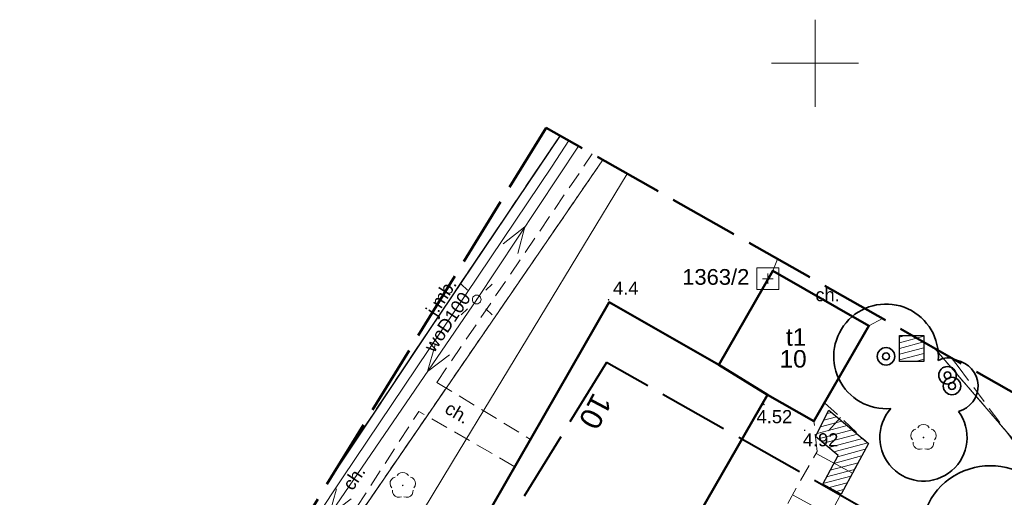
# Model space of a CAD drawing. Extents: x 5477758 to 5478338, y 5918274 to 5918502.
# Tile 119 of 121: x 5477904 to 5477961, y 5918475 to 5918502. Entities that reach past the tile are written whole.
import ezdxf
from ezdxf.enums import TextEntityAlignment as Align

# ---------------------------------------------------------------- set-up
doc = ezdxf.new("R2010")
doc.units = 0
doc.header["$PDSIZE"] = 0.75
for name, pattern in [('PRZER1-1', [2, 1, -1]), ('PRZER2-1', [3, 2, -1]), ('PRZER3-1', [4, 3, -1]), ('PRZER4-1', [5, 4, -1])]:
    doc.linetypes.add(name, pattern=pattern)
doc.layers.get('0').update_dxf_attribs({"color": 8, "linetype": 'CONTINUOUS', "lineweight": 13})
for name, color, linetype, lineweight in [('FrameItemsLayer$', 8, 'CONTINUOUS', 0), ('GEPADR_O', 8, 'CONTINUOUS', 18), ('GESBZO', 8, 'CONTINUOUS', 50), ('GESBZO_O', 8, 'CONTINUOUS', 50), ('GESDZI', 8, 'CONTINUOUS', 18), ('GESUZY', 8, 'PRZER1-1', 18), ('GSLKRW', 8, 'CONTINUOUS', 25), ('GSPPRB', 8, 'CONTINUOUS', 20), ('GSPPS3_O', 8, 'CONTINUOUS', 18), ('GSPRDL', 8, 'CONTINUOUS', 18), ('GSPSSP', 8, 'CONTINUOUS', 18), ('GSPWPN', 8, 'CONTINUOUS', 13), ('GSPWPN_O', 8, 'CONTINUOUS', 13), ('GSPWPS', 8, 'CONTINUOUS', 13), ('GSPWPS_O', 8, 'CONTINUOUS', 13), ('GSSKOA', 8, 'PRZER3-1', 18), ('GSSKOA_O', 8, 'PRZER3-1', 18), ('GSSKOD', 8, 'PRZER2-1', 18), ('GSSKOD_O', 8, 'PRZER2-1', 18), ('GSSZSN', 8, 'PRZER2-1', 18), ('GULEPR', 8, 'CONTINUOUS', 18), ('GULGPR', 8, 'CONTINUOUS', 18), ('GULWPR', 8, 'CONTINUOUS', 18), ('GULWPR_O', 8, 'CONTINUOUS', 18), ('GUPELA', 8, 'CONTINUOUS', 18), ('GUPISN', 8, 'PRZER1-1', 18), ('zakres', 8, 'PRZER4-1', 50), ('ZZ_drzewo-nanoszone-recznie', 8, 'CONTINUOUS', 35), ('ZZ_grupa', 8, 'CONTINUOUS', 30), ('ZZ_grupa-krzewow-szraf', 8, 'CONTINUOUS', 13), ('ZZ_korona', 8, 'CONTINUOUS', 35)]:
    doc.layers.add(name, color=color, linetype=linetype, lineweight=lineweight)
doc.layers.add('kołnierz', color=8, linetype='CONTINUOUS', lineweight=70, plot=False)
doc.styles.add('GEO-INFO', font='arial.ttf')
pattern_1 = [(194.933, (5477837.84446, 5918344.9947), (0.08181636, -0.30677734), [])]

# ---------------------------------------------------------------- blocks, each defined once
blk = doc.blocks.new('GSPSSP')
at = {"color": 0}
blk.add_lwpolyline([(1.25, 1.25), (1.25, -1.25), (-1.25, -1.25), (-1.25, 1.25)], close=True, dxfattribs=at)
for points in [[(0.6, 0), (-0.6, 0)], [(0, 0.6), (0, -0.6)]]:
    blk.add_lwpolyline(points, dxfattribs=at)
blk = doc.blocks.new('OKRAG_PELNY')
at = {"color": 0}
blk.add_lwpolyline([(0, 0.5), (0.12941, 0.482963), (0.25, 0.433013), (0.353553, 0.353553), (0.433013, 0.25), (0.482963, 0.12941), (0.5, 0), (0.482963, -0.12941), (0.433013, -0.25), (0.353553, -0.353553), (0.25, -0.433013), (0.12941, -0.482963), (0, -0.5), (-0.12941, -0.482963), (-0.25, -0.433013), (-0.353553, -0.353553), (-0.433013, -0.25), (-0.482963, -0.12941), (-0.5, 0), (-0.482963, 0.12941), (-0.433013, 0.25), (-0.353553, 0.353553), (-0.25, 0.433013), (-0.12941, 0.482963)], close=True, dxfattribs=at)
blk = doc.blocks.new('SUEO')
blk.add_hatch(color=0).paths.add_polyline_path([(-0.002174, 0.089974), (0.023762, 0.086807), (0.042561, 0.0793), (0.060131, 0.066965), (0.076266, 0.047786), (0.086234, 0.025762), (0.089972, 0.002226), (0.088646, -0.015553), (0.081114, -0.038994), (0.066834, -0.060276), (0.049699, -0.075033), (0.027576, -0.085671), (0.004027, -0.08991), (-0.019639, -0.087831), (-0.040932, -0.080154), (-0.059082, -0.067892), (-0.073734, -0.051607), (-0.08374, -0.032979), (-0.089221, -0.011817), (-0.089063, 0.012951), (-0.082571, 0.035806), (-0.069528, 0.057148), (-0.048957, 0.075519), (-0.026898, 0.085887)])
at = {"color": 0}
for points in [[(-1.767767, 1.767767), (-1.06066, 1.06066)], [(1.767767, 1.767767), (1.06066, 1.06066)], [(-1.767767, -1.767767), (-1.06066, -1.06066)], [(1.767767, -1.767767), (1.06066, -1.06066)]]:
    blk.add_lwpolyline(points, dxfattribs=at)
blk = doc.blocks.new('SUEP1')
at = {"color": 0}
blk.add_lwpolyline([(-1.5, -1), (1.5, 0), (-1.5, 1)], dxfattribs=at)
blk = doc.blocks.new('KOLO')
blk.add_hatch(color=0).paths.add_polyline_path([(-0.5, 0), (-0.482963, -0.12941), (-0.433013, -0.25), (-0.353553, -0.353553), (-0.25, -0.433013), (-0.12941, -0.482963), (0, -0.5), (0.12941, -0.482963), (0.25, -0.433013), (0.353553, -0.353553), (0.433013, -0.25), (0.482963, -0.12941), (0.5, 0), (0.482963, 0.12941), (0.433013, 0.25), (0.353553, 0.353553), (0.25, 0.433013), (0.12941, 0.482963), (0, 0.5), (-0.12941, 0.482963), (-0.25, 0.433013), (-0.353553, 0.353553), (-0.433013, 0.25), (-0.482963, 0.12941)])
blk = doc.blocks.new('SPDLP')
blk.add_hatch(color=0).paths.add_polyline_path([(0, -0.09), (0.027812, -0.085595), (0.052901, -0.072812), (0.072812, -0.052901), (0.085595, -0.027812), (0.09, 0), (0.085595, 0.027812), (0.072812, 0.052901), (0.052901, 0.072812), (0.027812, 0.085595), (0, 0.09), (-0.027812, 0.085595), (-0.052901, 0.072812), (-0.072812, 0.052901), (-0.085595, 0.027812), (-0.09, 0), (-0.085595, -0.027812), (-0.072812, -0.052901), (-0.052901, -0.072812), (-0.027812, -0.085595)])
at = {"color": 0}
for points in [[(-0.648554, 1.126667), (-0.481106, 1.325358), (-0.255912, 1.454989), (0, 1.5), (0.255912, 1.454989), (0.481106, 1.325358), (0.648554, 1.126667)], [(-1.271938, -0.268652), (-1.40916, -0.048001), (-1.462858, 0.20623), (-1.426585, 0.463525), (-1.304695, 0.693003), (-1.11182, 0.867117), (-0.871109, 0.964971)], [(0.871109, 0.964971), (1.11182, 0.867117), (1.304695, 0.693003), (1.426585, 0.463525), (1.462858, 0.20623), (1.40916, -0.048001), (1.271938, -0.268652)], [(-0.137547, -1.292703), (-0.389802, -1.355024), (-0.648184, -1.327532), (-0.881678, -1.213525), (-1.062258, -1.026689), (-1.168249, -0.78945), (-1.186929, -0.530282)], [(1.186929, -0.530282), (1.168249, -0.78945), (1.062258, -1.026689), (0.881678, -1.213525), (0.648184, -1.327532), (0.389802, -1.355024), (0.137547, -1.292703)]]:
    blk.add_lwpolyline(points, dxfattribs=at)
blk = doc.blocks.new('drzewo-odreczne')
at = {"layer": 'ZZ_drzewo-nanoszone-recznie', "linetype": 'Continuous'}
for radius in [0.502, 0.196]:
    blk.add_circle((0, 0), radius, dxfattribs=at)

msp = doc.modelspace()

# ---------------------------------------------------------------- hatches: boundary and pattern name
at = {"layer": 'ZZ_grupa-krzewow-szraf'}
h = msp.add_hatch(dxfattribs=at)
h.set_pattern_fill('ANSI31', color=256, scale=0.1, angle=90)
h.set_pattern_definition(pattern_1)
h.paths.add_polyline_path([(5477956.24, 5918484.395), (5477954.84, 5918484.395), (5477954.84, 5918482.907), (5477956.24, 5918482.907)])
h = msp.add_hatch(dxfattribs=at)
h.set_pattern_fill('ANSI31', color=256, scale=0.1, angle=90)
h.set_pattern_definition(pattern_1)
h.paths.add_polyline_path([(5477950.792, 5918480.102), (5477950.025, 5918478.605), (5477951.32, 5918477.508), (5477950.436, 5918475.874), (5477951.49, 5918475.303), (5477953.061, 5918478.205)])

# ---------------------------------------------------------------- linework, layer by layer
at = {"layer": 'FrameItemsLayer$', "linetype": 'Continuous', "lineweight": 18}
for points in [[(5477950, 5918497.5), (5477950, 5918502.5)], [(5477947.5, 5918500), (5477952.5, 5918500)]]:
    msp.add_lwpolyline(points, dxfattribs=at)
at = {"layer": 'GESBZO', "linetype": 'Continuous', "lineweight": 50}
for points in [[(5477944.481, 5918482.719), (5477947.571, 5918488.105), (5477953.089, 5918484.953), (5477949.938, 5918479.477), (5477947.274, 5918480.998)], [(5477938.187, 5918486.305), (5477944.481, 5918482.719), (5477947.274, 5918480.998), (5477931.149, 5918452.977), (5477933.004, 5918451.909), (5477924.666, 5918437.385), (5477915.543, 5918442.632), (5477923.558, 5918456.638), (5477921.783, 5918457.715)]]:
    msp.add_lwpolyline(points, close=True, dxfattribs=at)
at = {"layer": 'GESDZI', "linetype": 'Continuous', "lineweight": 18}
for points in [[(5477895.577, 5918432.935), (5477897.61, 5918435.89), (5477937.825, 5918494.464)], [(5477937.825, 5918494.464), (5477897.61, 5918435.89), (5477897.31, 5918433.06), (5477897.73, 5918431.34), (5477913.96, 5918422.85), (5477918.68, 5918425.35), (5477941.35, 5918412.22), (5477950.46, 5918406.9), (5477958.503, 5918401.94)], [(5477956.852, 5918483.668), (5477963.46, 5918476), (5477971.4, 5918463.59), (5477981.759, 5918442.93)], [(5477981.759, 5918442.93), (5477971.4, 5918463.59), (5477963.46, 5918476), (5477956.852, 5918483.668)]]:
    msp.add_lwpolyline(points, dxfattribs=at)
at = {"layer": 'GESUZY', "linetype": 'PRZER1-1', "lineweight": 18, "ltscale": 0.5}
for points in [[(5477958.503, 5918401.94), (5477950.46, 5918406.9), (5477941.35, 5918412.22), (5477918.68, 5918425.35), (5477913.96, 5918422.85), (5477897.73, 5918431.34), (5477897.31, 5918433.06), (5477897.61, 5918435.89), (5477937.825, 5918494.464)], [(5477937.825, 5918494.464), (5477897.61, 5918435.89), (5477897.31, 5918433.06), (5477897.73, 5918431.34), (5477913.96, 5918422.85), (5477918.68, 5918425.35), (5477941.35, 5918412.22), (5477950.46, 5918406.9), (5477958.503, 5918401.94)], [(5477956.852, 5918483.668), (5477963.46, 5918476), (5477971.4, 5918463.59), (5477981.759, 5918442.93)], [(5477981.759, 5918442.93), (5477971.4, 5918463.59), (5477963.46, 5918476), (5477956.852, 5918483.668)]]:
    msp.add_lwpolyline(points, dxfattribs=at)
at = {"layer": 'GSLKRW', "linetype": 'Continuous', "lineweight": 25}
msp.add_lwpolyline([(5477935.371, 5918495.856), (5477927.882, 5918484.739), (5477922.352, 5918476.448)], dxfattribs=at)
at = {"layer": 'GSPPRB', "linetype": 'Continuous', "lineweight": 20}
for p in [(5477947.571, 5918488.105), (5477938.187, 5918486.305), (5477953.089, 5918484.953), (5477944.481, 5918482.719), (5477947.274, 5918480.998), (5477949.938, 5918479.477)]:
    msp.add_point(p, dxfattribs=at)
at = {"layer": 'GSSKOA', "linetype": 'PRZER3-1', "lineweight": 18, "ltscale": 0.5}
msp.add_lwpolyline([(5477935.374, 5918495.855), (5477927.88, 5918484.74), (5477922.388, 5918476.505)], dxfattribs=at)
at = {"layer": 'GSSKOD', "linetype": 'PRZER2-1', "lineweight": 18, "ltscale": 0.5}
for points in [[(5477935.371, 5918495.856), (5477927.882, 5918484.739), (5477922.352, 5918476.448)], [(5477928.302, 5918481.703), (5477937.221, 5918494.806)], [(5477947.848, 5918488.777), (5477947.571, 5918488.105), (5477953.089, 5918484.953), (5477953.863, 5918485.364)], [(5477957.805, 5918483.128), (5477958.203, 5918482.622), (5477963.336, 5918475.72), (5477968.236, 5918468.933), (5477970.258, 5918465.638), (5477974.812, 5918459.035), (5477978.364, 5918453.259), (5477980.276, 5918449.561), (5477981.34, 5918447.144), (5477982.062, 5918445.034), (5477982.307, 5918443.897)], [(5477928.302, 5918481.703), (5477933.673, 5918478.437), (5477932.774, 5918476.871), (5477927.27, 5918480.043)], [(5477919.635, 5918468.228), (5477927.27, 5918480.043)]]:
    msp.add_lwpolyline(points, dxfattribs=at)
at = {"layer": 'GSSZSN', "linetype": 'PRZER2-1', "lineweight": 18, "ltscale": 0.5}
for points in [[(5477929.356, 5918434.475), (5477926.268, 5918436.181), (5477930.77, 5918443.87), (5477944.733, 5918468.243), (5477950.113, 5918477.734), (5477949.938, 5918479.477), (5477950.546, 5918480.534)], [(5477950.546, 5918480.534), (5477953.061, 5918478.205), (5477947.805, 5918468.497), (5477938.059, 5918450.522), (5477929.356, 5918434.475)]]:
    msp.add_lwpolyline(points, dxfattribs=at)
at = {"layer": 'GSSZSN', "linetype": 'Continuous', "lineweight": 18, "flags": 128}
for points in [[(5477951.463, 5918479.685), (5477950.765, 5918478.933)], [(5477952.142, 5918476.508), (5477950.057, 5918477.636)], [(5477951.49, 5918475.303), (5477950.436, 5918475.874)], [(5477950.838, 5918474.099), (5477948.706, 5918475.253)]]:
    msp.add_lwpolyline(points, dxfattribs=at)
at = {"layer": 'GULEPR', "linetype": 'Continuous', "lineweight": 18}
msp.add_lwpolyline([(5477936.433, 5918495.254), (5477930.593, 5918486.456), (5477909.876, 5918456.172)], dxfattribs=at)
at = {"layer": 'GULGPR', "linetype": 'Continuous', "lineweight": 18}
msp.add_lwpolyline([(5477939.228, 5918493.668), (5477929.195, 5918477.149), (5477918.828, 5918459.974), (5477922.476, 5918458.923)], dxfattribs=at)
at = {"layer": 'GULWPR', "linetype": 'Continuous', "lineweight": 18}
msp.add_lwpolyline([(5477935.885, 5918495.564), (5477934.915, 5918494.106), (5477922.903, 5918476.227), (5477913.757, 5918462.479)], dxfattribs=at)
at = {"layer": 'kołnierz', "linetype": 'PRZER4-1', "lineweight": 50}
msp.add_lwpolyline([(5477977.309, 5918380.798), (5477954.837, 5918395.479), (5477993.178, 5918463.057), (5477934.574, 5918496.308), (5477890.354, 5918424.446), (5477901.969, 5918417.467), (5477859.483, 5918348.301), (5477882.168, 5918332.75), (5477926.647, 5918301.778)], close=True, dxfattribs=at)
at = {"layer": 'zakres', "linetype": 'PRZER4-1', "lineweight": 40}
msp.add_lwpolyline([(5477963.54, 5918377.848), (5477941.504, 5918392.244), (5477979.546, 5918459.295), (5477938.033, 5918482.848), (5477904.167, 5918427.813), (5477915.775, 5918420.837), (5477872.982, 5918351.171), (5477887.852, 5918340.978), (5477923.836, 5918315.921)], close=True, dxfattribs=at)
at = {"layer": 'ZZ_grupa'}
msp.add_lwpolyline([(5477954.84, 5918484.395), (5477956.24, 5918484.395), (5477956.24, 5918482.907), (5477954.84, 5918482.907)], close=True, dxfattribs=at)
at = {"layer": 'ZZ_grupa', "elevation": 10.06}
msp.add_lwpolyline([(5477950.025, 5918478.605), (5477950.792, 5918480.102), (5477953.061, 5918478.205), (5477951.49, 5918475.303), (5477950.436, 5918475.874), (5477951.32, 5918477.508), (5477950.025, 5918478.605)], dxfattribs=at)
at = {"layer": 'ZZ_korona'}
for centre, radius, start, end in [((5477954.072, 5918483.196, 10.8), 3, 355.4749, 275.3856), ((5477957.595, 5918482.113), 1, 58.9883, 122.1787), ((5477957.851, 5918481.493), 1.5, 284.2768, 80.0463), ((5477956.218, 5918478.544, 10.12), 2.5, 138.2146, 36.7412), ((5477960.06, 5918472.926, 10.12), 4, 45.8693, 329.8191)]:
    msp.add_arc(centre, radius, start, end, dxfattribs=at)

# ---------------------------------------------------------------- block references
at = {"layer": 'GSPRDL', "lineweight": 18, "xscale": 0.5, "yscale": 0.5}
for p in [(5477956.218, 5918478.544), (5477926.35, 5918475.796)]:
    msp.add_blockref('SPDLP', p, dxfattribs=at)
at = {"layer": 'GSPSSP', "lineweight": 18, "xscale": 0.5, "yscale": 0.5}
msp.add_blockref('GSPSSP', (5477947.29, 5918487.647), dxfattribs=at)
at = {"layer": 'GSPWPN', "lineweight": 13, "xscale": 0.09, "yscale": 0.09}
msp.add_blockref('KOLO', (5477938.156, 5918486.44), dxfattribs=at)
at = {"layer": 'GSPWPS', "lineweight": 13, "xscale": 0.09, "yscale": 0.09}
for p in [(5477947.07, 5918480.433), (5477949.402, 5918478.957)]:
    msp.add_blockref('KOLO', p, dxfattribs=at)
at = {"layer": 'GULEPR', "lineweight": 18, "yscale": 0.5}
for p, xscale, rotation in [((5477932.943, 5918489.997), 0.5, 56.42255148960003), ((5477928.193, 5918482.948), 0.4999999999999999, 235.6249513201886), ((5477922.547, 5918474.695), 0.4999999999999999, 235.6249513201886)]:
    msp.add_blockref('SUEP1', p, dxfattribs=dict(at, xscale=xscale, rotation=rotation))
at = {"layer": 'GUPELA', "lineweight": 18, "xscale": 0.5, "yscale": 0.5}
for name in ['SUEO', 'OKRAG_PELNY']:
    msp.add_blockref(name, (5477930.593, 5918486.456), dxfattribs=at)
at = {"layer": 'GUPISN', "lineweight": 18, "xscale": 0.5, "yscale": 0.5}
msp.add_blockref('OKRAG_PELNY', (5477930.593, 5918486.456), dxfattribs=at)
at = {"layer": 'ZZ_drzewo-nanoszone-recznie', "rotation": 98.49156574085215}
for p in [(5477954.072, 5918483.196, 10.8), (5477957.595, 5918482.113), (5477957.851, 5918481.493)]:
    msp.add_blockref('drzewo-odreczne', p, dxfattribs=at)

# ---------------------------------------------------------------- texts
at = {"layer": 'GEPADR_O', "linetype": 'Continuous', "lineweight": 0, "style": 'GEO-INFO'}
msp.add_text('10', height=1.25, rotation=242.1027, dxfattribs=at).set_placement((5477938.408, 5918480.605), align=Align.TOP_LEFT)
at = {"layer": 'GESBZO_O', "linetype": 'Continuous', "lineweight": 0, "style": 'GEO-INFO'}
for s, p in [('t1', (5477948.329, 5918484.803)), ('10', (5477947.964, 5918483.555))]:
    msp.add_text(s, height=1, dxfattribs=at).set_placement(p, align=Align.TOP_LEFT)
at = {"layer": 'GSPPS3_O', "linetype": 'Continuous', "lineweight": 0, "style": 'GEO-INFO'}
msp.add_text('1363/2', height=0.9, dxfattribs=at).set_placement((5477942.382, 5918487.752), align=Align.MIDDLE_LEFT)
at = {"layer": 'GSPWPN_O', "linetype": 'Continuous', "lineweight": 0, "style": 'GEO-INFO'}
msp.add_text('4.4', height=0.75, dxfattribs=at).set_placement((5477938.413, 5918486.736))
at = {"layer": 'GSPWPS_O', "linetype": 'Continuous', "lineweight": 0, "style": 'GEO-INFO'}
for s, p in [('4.52', (5477946.647, 5918479.365)), ('4.92', (5477949.297, 5918478.037))]:
    msp.add_text(s, height=0.75, dxfattribs=at).set_placement(p)
at = {"layer": 'GSSKOA_O', "linetype": 'Continuous', "lineweight": 0, "style": 'GEO-INFO'}
msp.add_text('j.mb.', height=0.75, rotation=57.2115, dxfattribs=at).set_placement((5477928.556, 5918486.604), align=Align.MIDDLE_CENTER)
at = {"layer": 'GSSKOD_O', "linetype": 'Continuous', "lineweight": 0, "style": 'GEO-INFO'}
msp.add_text('ch.', height=0.75, dxfattribs=at).set_placement((5477950.717, 5918486.729), align=Align.MIDDLE_CENTER)
for rotation, p in [(329.4293, (5477929.493, 5918479.976)), (56.0211, (5477923.538, 5918476.247))]:
    msp.add_text('ch.', height=0.75, rotation=rotation, dxfattribs=at).set_placement(p, align=Align.MIDDLE)
at = {"layer": 'GULWPR_O', "linetype": 'Continuous', "lineweight": 0, "style": 'GEO-INFO'}
msp.add_text('woD100', height=0.75, rotation=56.1042, dxfattribs=at).set_placement((5477928.909, 5918485.167), align=Align.MIDDLE_CENTER)

doc.saveas('drawing.dxf')
